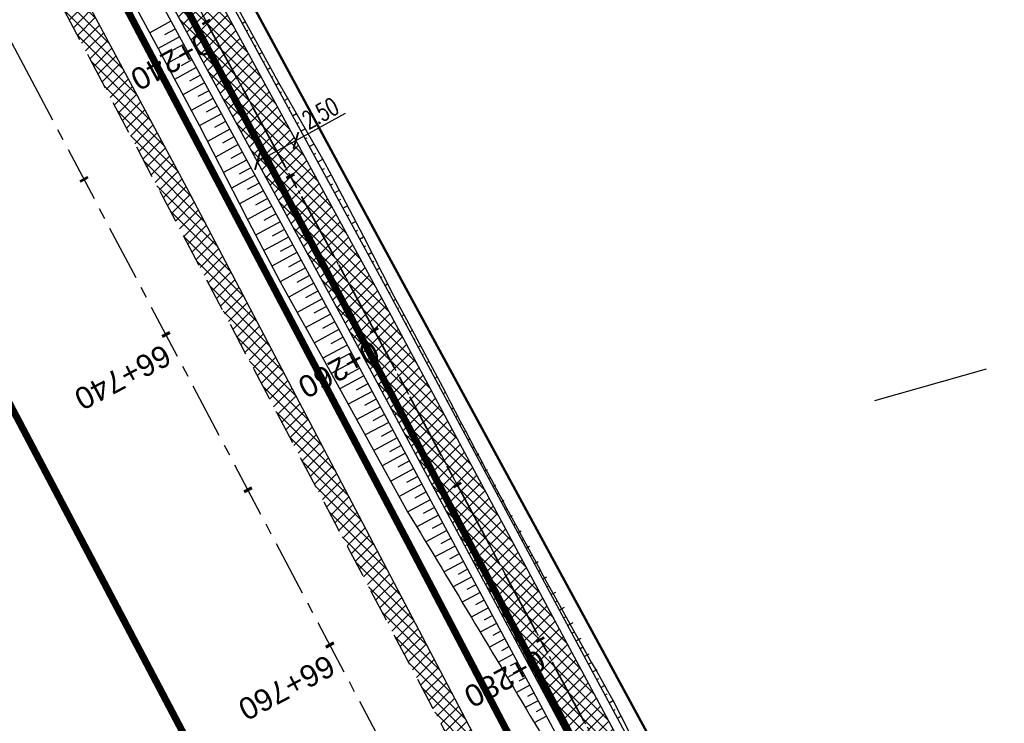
# Model space of a CAD drawing. Header units: metres. Extents: x 7529615 to 7533751, y 5721195 to 5727898.
# Tile 128 of 138: x 7529818 to 7529874, y 5727545 to 5727585. Entities that reach past the tile are written whole.
import ezdxf

# ---------------------------------------------------------------- set-up
doc = ezdxf.new("R2010")
doc.units = ezdxf.units.M
doc.header["$PDMODE"] = 1
doc.header["$PDSIZE"] = 0.3
for name, pattern in [('CENTER', [50.8, 31.75, -6.35, 6.35, -6.35]), ('CENTER2', [28.575, 19.05, -3.175, 3.175, -3.175]), ('HIDDEN', [9.525, 6.35, -3.175])]:
    doc.linetypes.add(name, pattern=pattern)
for name, color, linetype in [('C-DROGI-SYTUACJA-ETYKIETY', 7, 'Continuous'), ('D-hatch-pobocza', 131, 'Continuous'), ('D-pobocza', 60, 'Continuous'), ('D-rowy', 160, 'Continuous'), ('D-skarpa', 2, 'Continuous'), ('D-skarpa-kreskowanie', 2, 'Continuous'), ('D-wymiary', 1, 'Continuous')]:
    doc.layers.add(name, color=color, linetype=linetype)
for name, color, linetype, lineweight, true_color in [('D-hatch-ciag-pieszo-rowerowy', 7, 'Continuous', 13, 0xff9f80), ('D-linia-podzialowa-ZRID', 7, 'Continuous', 50, 0x40ff00), ('D-podzialy-dzialek-etap-III', 7, 'Continuous', 30, 0xff0040)]:
    doc.layers.add(name, color=color, linetype=linetype, lineweight=lineweight, true_color=true_color)
for name, color, linetype, lineweight in [('D-krawędzie', 3, 'Continuous', 30), ('D-obrzeża', 2, 'Continuous', 30), ('D-oś', 2, 'CENTER', 30), ('D-pas-drogowy', 7, 'HIDDEN', 50)]:
    doc.layers.add(name, color=color, linetype=linetype, lineweight=lineweight)
doc.layers.add('poprzeczki', color=7, linetype='Continuous', true_color=0x0000c7)
doc.styles.add('DIMTEXT', font='simplex.shx', dxfattribs={"width": 0.7})
doc.styles.get("Standard").update_dxf_attribs({"font": 'arial.ttf'})
doc.dimstyles.new('500', dxfattribs={"dimtxt": 1, "dimasz": 0.7, "dimexe": 0.2, "dimexo": 0.5, "dimgap": 0.2, "dimtad": 1, "dimrnd": 0.005, "dimzin": 0, "dimdsep": 46, "dimtxsty": 'DIMTEXT', "dimblk": 'ARCHTICK', "dimcen": 0, "dimclrd": 256, "dimclre": 256, "dimclrt": 2, "dimadec": 5, "dimazin": 0, "dimtfac": 1, "dimtofl": 0, "dimtmove": 0, "dimatfit": 3, "dimfxl": 1, "dimtolj": 1, "dimtzin": 0, "dimlwd": -1, "dimlwe": -1, "dimarcsym": 0})
pattern_1 = [(45, (0, 0), (-0.33675960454, 0.33675960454), []), (135, (0, 0), (-0.33675960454, -0.33675960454), [])]

# ---------------------------------------------------------------- blocks, each defined once
blk = doc.blocks.new('_ArchTick')
at = {"color": 0, "linetype": 'ByBlock', "const_width": 0.15}
blk.add_lwpolyline([(-0.5, -0.5), (0.5, 0.5)], dxfattribs=at)
blk = doc.blocks.new('*D67')
at = {"layer": 'D-wymiary', "transparency": 16777216}
for p, q in [((7529833.957, 5727578.468), (7529836.795, 5727580.017)), ((7529831.762, 5727577.271), (7529833.957, 5727578.468)), ((7529834.196, 5727578.03), (7529834.053, 5727578.293)), ((7529832.002, 5727576.832), (7529831.858, 5727577.096))]:
    blk.add_line(p, q, dxfattribs=at)
at = {"layer": 'Defpoints', "color": 0, "transparency": 16777216}
for p in [(7529833.957, 5727578.468), (7529833.957, 5727578.468), (7529831.762, 5727577.271)]:
    blk.add_point(p, dxfattribs=at)
at = {"layer": 'D-wymiary', "transparency": 16777216, "xscale": 0.6999999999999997, "yscale": 0.6999999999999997, "zscale": 0.6999999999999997}
for p, rotation in [((7529833.957, 5727578.468), 28.61083198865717), ((7529831.762, 5727577.271), 208.6108319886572)]:
    blk.add_blockref('_ArchTick', p, dxfattribs=dict(at, rotation=rotation))
at = {"layer": 'D-wymiary', "color": 2, "transparency": 16777216, "insert": (7529835.348, 5727580.025), "char_height": 1, "attachment_point": 5, "rotation": 28.6108, "style": 'DIMTEXT'}
blk.add_mtext('\\A1;2.50', dxfattribs=at)
blk = doc.blocks.new('AeccTickLine')
at = {"color": 0, "linetype": 'ByBlock', "lineweight": -2}
blk.add_line((0, 1), (0, -1), dxfattribs=at)

msp = doc.modelspace()

# ---------------------------------------------------------------- hatches: boundary and pattern name
at = {"layer": 'D-hatch-ciag-pieszo-rowerowy'}
h = msp.add_hatch(dxfattribs=at)
h.set_pattern_fill('ANSI37', color=256, scale=0.15, style=0)
h.set_pattern_definition(pattern_1)
edge = h.paths.add_edge_path()
edge.add_line((7529794.958, 5727650.503), (7529776.019, 5727686.408))
edge.add_line((7529776.019, 5727686.408), (7529748.844, 5727737.805))
edge.add_line((7529748.844, 5727737.805), (7529744.118, 5727746.741))
edge.add_arc((7529726.438, 5727737.391), 20, 27.8727, 44.2965)
edge.add_line((7529740.753, 5727751.358), (7529739.549, 5727752.592))
edge.add_arc((7529753.864, 5727766.559), 20, 207.9018, 224.2965, ccw=False)
edge.add_line((7529736.189, 5727757.2), (7529717.235, 5727792.995))
edge.add_line((7529717.235, 5727792.995), (7529715.008, 5727791.858))
edge.add_line((7529715.008, 5727791.858), (7529734.148, 5727755.712))
edge.add_arc((7529751.823, 5727765.071), 20, 207.9018, 224.2965)
edge.add_line((7529737.508, 5727751.104), (7529738.712, 5727749.87))
edge.add_arc((7529724.397, 5727735.903), 20, 27.8728, 44.2965, ccw=False)
edge.add_line((7529742.077, 5727745.253), (7529746.633, 5727736.639))
edge.add_line((7529746.633, 5727736.639), (7529773.808, 5727685.242))
edge.add_line((7529773.808, 5727685.242), (7529792.751, 5727649.328))
edge.add_line((7529792.751, 5727649.328), (7529811.281, 5727614.82))
edge.add_line((7529811.281, 5727614.82), (7529836.657, 5727568.297))
edge.add_line((7529836.657, 5727568.297), (7529856.555, 5727531.255))
edge.add_line((7529856.555, 5727531.255), (7529859.536, 5727525.637))
edge.add_line((7529859.536, 5727525.637), (7529862.565, 5727525.262))
edge.add_line((7529862.565, 5727525.262), (7529858.761, 5727532.432))
edge.add_line((7529858.761, 5727532.432), (7529838.856, 5727569.487))
edge.add_line((7529838.856, 5727569.487), (7529813.479, 5727616.01))
edge.add_line((7529813.479, 5727616.01), (7529794.958, 5727650.503))
at = {"layer": 'D-hatch-pobocza'}
h = msp.add_hatch(dxfattribs=at)
h.set_pattern_fill('ANSI37', color=256, scale=0.15, style=0)
h.set_pattern_definition(pattern_1)
h.paths.add_polyline_path([(7529905.34, 5727429.09), (7529892.28, 5727453.58), (7529881.53, 5727473.69), (7529872.27, 5727491.4), (7529857.46, 5727519.14), (7529841.38, 5727549.79), (7529827.75, 5727575.78), (7529816.4, 5727596.89), (7529800.43, 5727627.4), (7529788.07, 5727650.98), (7529775.85, 5727673.83), (7529761.3, 5727701.31), (7529749.89, 5727722.83), (7529745.5, 5727731.66), (7529738.971, 5727744.085), (7529737.465, 5727743.316), (7529742.213, 5727734.302), (7529762.326, 5727696.274), (7529777.785, 5727667.006), (7529799.322, 5727626.3), (7529822.193, 5727583.156), (7529846.924, 5727536.347), (7529864.752, 5727502.663), (7529900.459, 5727434.965), (7529935.352, 5727369.308), (7529971.476, 5727300.786), (7529988.361, 5727268.841), (7529990.28, 5727268.6), (7529990.329, 5727268.617), (7529981.66, 5727284.96), (7529968.42, 5727309.6), (7529956.4, 5727332.85), (7529943.52, 5727357.04), (7529932.32, 5727378.32), (7529916.68, 5727408.01)])

# ---------------------------------------------------------------- linework, layer by layer
at = {"layer": 'D-krawędzie', "linetype": 'HIDDEN', "ltscale": 0.3}
msp.add_lwpolyline([(7529737.465, 5727743.316), (7529742.213, 5727734.302), (7529762.326, 5727696.274), (7529777.785, 5727667.006), (7529799.322, 5727626.3), (7529822.193, 5727583.156), (7529846.924, 5727536.347), (7529864.752, 5727502.663), (7529900.459, 5727434.965), (7529935.352, 5727369.308), (7529971.476, 5727300.786), (7530006.702, 5727234.141)], dxfattribs=at)
at = {"layer": 'D-linia-podzialowa-ZRID', "color": 12, "ltscale": 15, "true_color": 0xc70000}
msp.add_lwpolyline([(7529715.573, 5727792.968), (7529717.68, 5727794.024), (7529736.275, 5727758.647), (7529744.511, 5727750.406), (7529750.283, 5727738.55), (7529777.109, 5727687.569), (7529796.515, 5727651.33), (7529814.938, 5727616.793), (7529839.007, 5727572.304), (7529860.618, 5727532.509), (7529882.349, 5727491.504), (7529904.865, 5727449.096), (7529920.747, 5727418.885), (7529946.677, 5727368.547), (7529972.025, 5727320.573), (7529987.74, 5727290.153), (7529996.497, 5727273.662), (7530017.541, 5727234.203)], dxfattribs=at)
at = {"layer": 'D-obrzeża'}
for points in [[(7529996.408, 5727271.05), (7529995.888, 5727272.04), (7529987.333, 5727287.9), (7529970.791, 5727319.398), (7529945.39, 5727367.318), (7529919.647, 5727417.711), (7529903.693, 5727447.921), (7529879.894, 5727492.595), (7529858.761, 5727532.432), (7529838.856, 5727569.487), (7529813.479, 5727616.01), (7529794.958, 5727650.503), (7529776.019, 5727686.408), (7529748.844, 5727737.805), (7529744.118, 5727746.741, 0.071785), (7529740.753, 5727751.358), (7529739.549, 5727752.592, -0.071658), (7529736.189, 5727757.2), (7529717.235, 5727792.995)], [(7530013.813, 5727232.534), (7529993.681, 5727270.865), (7529985.127, 5727286.725), (7529968.58, 5727318.231), (7529943.172, 5727366.164), (7529917.429, 5727416.559), (7529901.485, 5727446.75), (7529877.686, 5727491.422), (7529856.555, 5727531.255), (7529836.657, 5727568.297), (7529811.281, 5727614.82), (7529792.751, 5727649.328), (7529773.808, 5727685.242), (7529746.633, 5727736.639), (7529746.633, 5727736.639), (7529742.077, 5727745.253, 0.071785), (7529738.712, 5727749.87), (7529737.508, 5727751.104, -0.071658), (7529734.148, 5727755.712), (7529715.008, 5727791.858)]]:
    msp.add_lwpolyline(points, format="xyb", dxfattribs=at)
at = {"layer": 'D-oś', "ltscale": 0.1}
msp.add_lwpolyline([(7530003.607, 5727232.506), (7529968.381, 5727299.153), (7529932.259, 5727367.671), (7529897.365, 5727433.327), (7529861.657, 5727501.028), (7529843.829, 5727534.712), (7529819.1, 5727581.518), (7529796.228, 5727624.663), (7529774.69, 5727665.371), (7529759.232, 5727694.637), (7529739.12, 5727732.663), (7529700.238, 5727806.043)], dxfattribs=at)
at = {"layer": 'D-oś', "ltscale": 0.03}
msp.add_lwpolyline([(7529714.301, 5727795.865), (7529735.169, 5727756.456, 0.071658), (7529738.529, 5727751.848), (7529739.732, 5727750.614, -0.071785), (7529743.098, 5727745.997), (7529747.739, 5727737.221), (7529774.913, 5727685.825), (7529793.855, 5727649.915), (7529812.38, 5727615.415), (7529837.757, 5727568.892), (7529857.658, 5727531.843), (7529878.79, 5727492.008), (7529902.589, 5727447.335), (7529918.538, 5727417.135), (7529944.281, 5727366.741), (7529969.685, 5727318.815), (7529986.23, 5727287.312), (7529994.785, 5727271.452), (7530014.919, 5727233.118)], format="xyb", dxfattribs=at)
at = {"layer": 'D-oś', "linetype": 'CENTER2', "lineweight": 35, "ltscale": 0.2}
msp.add_lwpolyline([(7529714.301, 5727795.865), (7529735.169, 5727756.456, 0.071658), (7529738.529, 5727751.848), (7529739.732, 5727750.614, -0.071785), (7529743.098, 5727745.997), (7529747.739, 5727737.221), (7529774.913, 5727685.825), (7529793.855, 5727649.915), (7529812.38, 5727615.415), (7529837.757, 5727568.892), (7529857.658, 5727531.843), (7529878.79, 5727492.008), (7529902.589, 5727447.335), (7529918.538, 5727417.135), (7529944.281, 5727366.741), (7529969.685, 5727318.815), (7529986.23, 5727287.312), (7529994.785, 5727271.452), (7530014.919, 5727233.118)], format="xyb", dxfattribs=at)
at = {"layer": 'D-pas-drogowy', "ltscale": 0.2, "flags": 128}
msp.add_lwpolyline([(7531633.019, 5724182.834, 0.4, 0.4, 0), (7531617.559, 5724211.608, 0.4, 0.4, 0), (7531566.784, 5724302.736, 0.4, 0.4, 0), (7531538.419, 5724356.47, 0.4, 0.4, 0), (7531526.32, 5724379.39, 0.4, 0.4, 0), (7531516.102, 5724393.607, 0.4, 0.4, 0.001485), (7531513.78, 5724396.838, 0.4, 0.4, 0), (7531501.87, 5724413.41, 0.4, 0.4, 0), (7531474.926, 5724464.508, 0.4, 0.4, 0), (7531446.2, 5724518.992, 0.4, 0.4, 0), (7531424.962, 5724559.262, 0.4, 0.4, 0), (7531398.444, 5724609.566, 0.4, 0.4, 0), (7531379.647, 5724645.216, 0.4, 0.4, 0), (7531365.23, 5724672.56, 0.4, 0.4, 0), (7531341.306, 5724717.915, 0.4, 0.4, 0), (7531312.9, 5724771.789, 0.4, 0.4, 0), (7531292.591, 5724810.307, 0.4, 0.4, 0), (7531259.392, 5724873.271, 0.4, 0.4, 0), (7531233.74, 5724921.923, 0.4, 0.4, 0), (7531203.073, 5724980.092, 0.4, 0.4, 0), (7531173.471, 5725036.225, 0.4, 0.4, 0), (7531168.27, 5725046.09, 0.4, 0.4, 0), (7531172.29, 5725062.58, 0.4, 0.4, 0), (7531166.31, 5725074.58, 0.4, 0.4, 0), (7531150.32, 5725079.6, 0.4, 0.4, 0), (7531141.5, 5725096.43, 0.4, 0.4, 0), (7531109.312, 5725157.814, 0.4, 0.4, 0), (7531086.641, 5725201.048, 0.4, 0.4, 0), (7531059.198, 5725253.384, 0.4, 0.4, 0), (7531028.207, 5725312.489, 0.4, 0.4, 0), (7530999.105, 5725367.99, 0.4, 0.4, 0), (7530956.248, 5725449.725, 0.4, 0.4, 0), (7530924.398, 5725510.464, 0.4, 0.4, 0), (7530897.51, 5725561.74, 0.4, 0.4, 0), (7530894.46, 5725566.14, 0.4, 0.4, 0), (7530892.16, 5725570.49, 0.4, 0.4, 0), (7530869.363, 5725613.307, 0.4, 0.4, 0), (7530861.694, 5725627.705, 0.4, 0.4, 0), (7530852.74, 5725644.52, 0.4, 0.4, 0), (7530831.51, 5725684.2, 0.4, 0.4, 0), (7530811.13, 5725722.52, 0.4, 0.4, 0), (7530792.348, 5725757.941, 0.4, 0.4, 0), (7530768.03, 5725803.8, 0.4, 0.4, 0), (7530748.769, 5725840.179, 0.4, 0.4, 0), (7530727.7, 5725879.97, 0.4, 0.4, 0), (7530712.098, 5725909.545, 0.4, 0.4, 0), (7530693.644, 5725944.645, 0.4, 0.4, 0), (7530665.702, 5725997.539, 0.4, 0.4, 0), (7530641.76, 5726042.88, 0.4, 0.4, 0), (7530616.5, 5726091.48, 0.4, 0.4, 0), (7530604.628, 5726114.32, 0.4, 0.4, -0.007763), (7530602.5, 5726118.43, 0.4, 0.4, 0), (7530603.992, 5726123.395, 0.4, 0.4, 0), (7530606.53, 5726131.84, 0.4, 0.4, 0), (7530603.27, 5726136.83, 0.4, 0.4, 0), (7530593.776, 5726151.369, 0.4, 0.4, 0), (7530590.203, 5726156.84, 0.4, 0.4, 0), (7530583.3, 5726167.41, 0.4, 0.4, 0), (7530580.578, 5726170.428, 0.4, 0.4, 0), (7530575.85, 5726175.67, 0.4, 0.4, 0), (7530569.01, 5726186.66, 0.4, 0.4, 0), (7530562.555, 5726199.189, 0.4, 0.4, 0), (7530555.67, 5726211.39, 0.4, 0.4, 0), (7530548.29, 5726224.23, 0.4, 0.4, 0), (7530540.58, 5726237.71, 0.4, 0.4, 0), (7530532.68, 5726252.65, 0.4, 0.4, 0), (7530524.06, 5726269.35, 0.4, 0.4, 0), (7530502.82, 5726309.91, 0.4, 0.4, 0), (7530488.83, 5726336.63, 0.4, 0.4, 0), (7530466.03, 5726380.16, 0.4, 0.4, 0), (7530438.47, 5726432.77, 0.4, 0.4, 0), (7530424.53, 5726459.09, 0.4, 0.4, 0), (7530401.63, 5726502.97, 0.4, 0.4, 0), (7530383.38, 5726538.06, 0.4, 0.4, 0), (7530353.97, 5726593.52, 0.4, 0.4, 0), (7530338.47, 5726622.74, 0.4, 0.4, 0), (7530322.01, 5726653.88, 0.4, 0.4, 0), (7530297.54, 5726700.33, 0.4, 0.4, 0), (7530287.38, 5726719.6, 0.4, 0.4, 0), (7530285.95, 5726722.316, 0.4, 0.4, 0), (7530280.26, 5726733.12, 0.4, 0.4, 0), (7530266.73, 5726758.74, 0.4, 0.4, 0), (7530260.42, 5726770.47, 0.4, 0.4, 0), (7530253.25, 5726783.82, 0.4, 0.4, 0), (7530244.95, 5726799.33, 0.4, 0.4, 0), (7530239.39, 5726808.49, 0.4, 0.4, 0), (7530238.29, 5726807.9, 0.4, 0.4, 0), (7530218.11, 5726850.67, 0.4, 0.4, 0), (7530175.907, 5726928.168, 0.4, 0.4, 0), (7530096.68, 5727076.15, 0.4, 0.4, 0), (7530094.68, 5727079.89, 0.4, 0.4, 0), (7530064.597, 5727135.523, 0.4, 0.4, 0), (7530046.731, 5727168.892, 0.4, 0.4, 0), (7530025.803, 5727208.461, 0.4, 0.4, 0), (7530012.847, 5727232.979, 0.4, 0.4, 0), (7529994.15, 5727268.45, 0.4, 0.4, 0), (7529981.671, 5727291.93, 0.4, 0.4, 0), (7529949.89, 5727351.73, 0.4, 0.4, 0), (7529924.75, 5727399.03, 0.4, 0.4, 0), (7529915.516, 5727417.1, 0.4, 0.4, 0), (7529885.83, 5727475.19, 0.4, 0.4, 0), (7529862.56, 5727519.97, 0.4, 0.4, 0), (7529852.985, 5727538.191, 0.4, 0.4, 0), (7529836.513, 5727569.511, 0.4, 0.4, 0), (7529815.369, 5727609.141, 0.4, 0.4, 0), (7529792.795, 5727651.247, 0.4, 0.4, 0), (7529774.199, 5727685.858, 0.4, 0.4, 0), (7529746.966, 5727736.059, 0.4, 0.4, 0), (7529733.92, 5727757.62, 0.4, 0.4, 0), (7529708.607, 5727806.389, 0.4, 0.4, 0), (7529688.492, 5727796.345, 0.4, 0.4, 0), (7529723.55, 5727729.88, 0.4, 0.4, 0), (7529725.42, 5727730.2, 0.4, 0.4, 0), (7529735.38, 5727711.28, 0.4, 0.4, 0), (7529739.21, 5727707.77, 0.4, 0.4, 0), (7529753.31, 5727681.13, 0.4, 0.4, 0), (7529755.178, 5727682.114, 0.4, 0.4, 0), (7529792.102, 5727611.923, 0.4, 0.4, 0), (7529811.741, 5727574.662, 0.4, 0.4, 0), (7529835.194, 5727530.193, 0.4, 0.4, 0), (7529857.56, 5727487.787, 0.4, 0.4, 0), (7529875.155, 5727454.426, 0.4, 0.4, 0), (7529890.63, 5727425.131, 0.4, 0.4, 0), (7529900.671, 5727406.159, 0.4, 0.4, 0), (7529953.284, 5727306.747, 0.4, 0.4, 0), (7529983.208, 5727250.207, 0.4, 0.4, 0), (7530015.379, 5727189.42, 0.4, 0.4, 0), (7530062.319, 5727099.625, 0.4, 0.4, 0), (7530100.06, 5727027.16, 0.4, 0.4, 0), (7530105.06, 5727018.32, 0.4, 0.4, 0), (7530143.175, 5726945.066, 0.4, 0.4, 0), (7530170.547, 5726892.961, 0.4, 0.4, 0), (7530195.92, 5726850.75, 0.4, 0.4, 0), (7530194.71, 5726849.15, 0.4, 0.4, 0), (7530197.22, 5726845.06, 0.4, 0.4, 0), (7530254.03, 5726738.21, 0.4, 0.4, 0), (7530261.371, 5726724.163, 0.4, 0.4, 0), (7530281.54, 5726685.57, 0.4, 0.4, 0), (7530289.214, 5726671.967, 0.4, 0.4, 0), (7530300.51, 5726651.778, 0.4, 0.4, 0), (7530303.939, 5726645.168, 0.4, 0.4, 0), (7530334.708, 5726583.665, 0.4, 0.4, 0), (7530397.759, 5726458.5, 0.4, 0.4, 0), (7530450.41, 5726357.28, 0.4, 0.4, 0), (7530482.4, 5726303.41, 0.4, 0.4, 0), (7530483.688, 5726301.003, 0.4, 0.4, 0), (7530491.35, 5726283.94, 0.4, 0.4, 0), (7530512.67, 5726243.78, 0.4, 0.4, 0), (7530529.43, 5726209.46, 0.4, 0.4, 0), (7530571.29, 5726130.56, 0.4, 0.4, 0), (7530581.28, 5726107.21, 0.4, 0.4, 0), (7530591.16, 5726088.44, 0.4, 0.4, 0), (7530597.42, 5726080.68, 0.4, 0.4, 0), (7530607.21, 5726063.51, 0.4, 0.4, 0), (7530610.82, 5726061.93, 0.4, 0.4, 0), (7530634.935, 5726016.147, 0.4, 0.4, 0), (7530642.914, 5726001.078, 0.4, 0.4, 0), (7530695.12, 5725902.09, 0.4, 0.4, 0), (7530708.718, 5725876.303, 0.4, 0.4, 0), (7530755.54, 5725787.51, 0.4, 0.4, 0), (7530802.56, 5725694.925, 0.4, 0.4, 0), (7530840.085, 5725624.059, 0.4, 0.4, 0), (7530865.243, 5725577.494, 0.4, 0.4, 0), (7530914.557, 5725484.684, 0.4, 0.4, 0), (7530964.182, 5725390.836, 0.4, 0.4, 0), (7531008.007, 5725307.954, 0.4, 0.4, 0), (7531059.253, 5725211.041, 0.4, 0.4, 0), (7531127.66, 5725081.67, 0.4, 0.4, 0), (7531345.12, 5724669.94, 0.4, 0.4, 0), (7531388.464, 5724586.93, 0.4, 0.4, 0), (7531412.35, 5724541.183, 0.4, 0.4, 0), (7531482.09, 5724407.62, 0.4, 0.4, 0), (7531504.02, 5724366.79, 0.4, 0.4, 0), (7531519.374, 5724337.52, 0.4, 0.4, 0), (7531563.749, 5724252.932, 0.4, 0.4, 0), (7531602.175, 5724179.681, 0.4, 0.4, 0), (7531619.177, 5724147.204, 0.4, 0.4, 0), (7531625.038, 5724135.635, 0.4, 0.4, 0), (7531656.796, 5724073.316, 0.4, 0.4, 0), (7531675.12, 5724037.36, 0.4, 0.4, 0), (7531682.71, 5724022.92, 0.4, 0.4, 0), (7531705.565, 5723979.811, 0.4, 0.4, 0), (7531736.606, 5723921.262, 0.4, 0.4, 0), (7531750.46, 5723895.13, 0.4, 0.4, 0), (7531740.77, 5723886.56, 0.4, 0.4, 0), (7531732.86, 5723885, 0.4, 0.4, 0), (7531722.18, 5723887.77, 0.4, 0.4, 0), (7531729.87, 5723862.17, 0.4, 0.4, 0), (7531742.92, 5723861.93, 0.4, 0.4, 0), (7531763.71, 5723859.52, 0.4, 0.4, 0), (7531768.42, 5723854.12, 0.4, 0.4, 0), (7531787.42, 5723817.97, 0.4, 0.4, 0), (7531795.57, 5723809.82, 0.4, 0.4, 0), (7531816.347, 5723819.85, 0.4, 0.4, 0), (7531816.347, 5723819.85, 0.4, 0.4, 0), (7531805.06, 5723843.23, 0.4, 0.4, 0), (7531803.61, 5723886.23, 0.4, 0.4, 0), (7531803.61, 5723886.23, 0.4, 0.4, 0), (7531780.08, 5723929.25, 0.4, 0.4, 0), (7531758.69, 5723936.76, 0.4, 0.4, 0), (7531749.359, 5723946.412, 0.4, 0.4, 0), (7531742.71, 5723953.29, 0.4, 0.4, 0), (7531735.177, 5723967.878, 0.4, 0.4, 0), (7531722.37, 5723992.68, 0.4, 0.4, 0), (7531705.042, 5724030.886, 0.4, 0.4, 0), (7531699.47, 5724043.17, 0.4, 0.4, 0), (7531692.69, 5724058.11, 0.4, 0.4, 0), (7531679.672, 5724084.017, 0.4, 0.4, 0), (7531674.55, 5724094.21, 0.4, 0.4, 0), (7531666.633, 5724114.003, 0.4, 0.4, 0), (7531649, 5724153.82, 0.4, 0.4, 0), (7531641.49, 5724149.34, 0.4, 0.4, 0), (7531626.04, 5724179.34, 0.4, 0.4, 0), (7531633.03, 5724182.84, 0, 0, 0)], format="xyseb", dxfattribs=at)
at = {"layer": 'D-pobocza'}
for points in [[(7529719.962, 5727788.914), (7529736.631, 5727757.434, 0.071658), (7529739.907, 5727752.941), (7529741.111, 5727751.707, -0.071785), (7529744.56, 5727746.975), (7529749.286, 5727738.039), (7529776.461, 5727686.642), (7529795.4, 5727650.738), (7529813.919, 5727616.248), (7529839.296, 5727569.725), (7529859.202, 5727532.667), (7529880.335, 5727492.83), (7529904.135, 5727448.155), (7529920.091, 5727417.942), (7529945.833, 5727367.549), (7529971.233, 5727319.631), (7529987.775, 5727288.135), (7529996.33, 5727272.275), (7529996.866, 5727271.253)], [(7529718.045, 5727785.054), (7529733.706, 5727755.478, 0.071658), (7529737.151, 5727750.754), (7529738.354, 5727749.521, -0.071785), (7529741.635, 5727745.019), (7529746.191, 5727736.405), (7529773.366, 5727685.008), (7529792.31, 5727649.093), (7529810.841, 5727614.582), (7529836.218, 5727568.059), (7529856.114, 5727531.019), (7529877.245, 5727491.187), (7529901.043, 5727446.515), (7529916.985, 5727416.328), (7529942.728, 5727365.933), (7529968.137, 5727317.998), (7529984.685, 5727286.49), (7529993.24, 5727270.63), (7529993.656, 5727269.837)]]:
    msp.add_lwpolyline(points, format="xyb", dxfattribs=at)
at = {"layer": 'D-pobocza', "linetype": 'ByBlock'}
msp.add_lwpolyline([(7529990.329, 5727268.617), (7529981.66, 5727284.96), (7529968.42, 5727309.6), (7529956.4, 5727332.85), (7529943.52, 5727357.04), (7529932.32, 5727378.32), (7529916.68, 5727408.01), (7529905.34, 5727429.09), (7529892.28, 5727453.58), (7529881.53, 5727473.69), (7529872.27, 5727491.4), (7529857.46, 5727519.14), (7529841.38, 5727549.79), (7529827.75, 5727575.78), (7529816.4, 5727596.89), (7529800.43, 5727627.4), (7529788.07, 5727650.98), (7529775.85, 5727673.83), (7529761.3, 5727701.31), (7529749.89, 5727722.83), (7529745.5, 5727731.66), (7529738.971, 5727744.085), (7529737.465, 5727743.316)], dxfattribs=at)
at = {"layer": 'D-podzialy-dzialek-etap-III'}
msp.add_lwpolyline([(7529866.97, 5727563.653), (7529873.329, 5727565.453)], dxfattribs=at)
at = {"layer": 'D-rowy', "linetype": 'HIDDEN', "ltscale": 0.1, "const_width": 0.4, "flags": 128}
msp.add_lwpolyline([(7530210.965, 5726857.162), (7530158.809, 5726954.52), (7530122.465, 5727022.753), (7530095.922, 5727072.859), (7530086.314, 5727091.113), (7530063.16, 5727134.709), (7530033.596, 5727190.759), (7530021.34, 5727213.676), (7530002.619, 5727249.036), (7529995.396, 5727262.503), (7529988.789, 5727275.206), (7529976.334, 5727299.006), (7529958.125, 5727333.488), (7529939.362, 5727369.129), (7529923.146, 5727399.734), (7529918.219, 5727408.985), (7529909.126, 5727427.527), (7529905.376, 5727434.673), (7529896.192, 5727451.152), (7529887.557, 5727467.231), (7529877.124, 5727486.657), (7529866.166, 5727506.778), (7529855.76, 5727526.176), (7529840.707, 5727554.898), (7529824.518, 5727585.588), (7529810.515, 5727612.292), (7529795.682, 5727640.077), (7529780.379, 5727668.69), (7529772.315, 5727684.078), (7529762.635, 5727702.447), (7529747.007, 5727732.117), (7529740.676, 5727744.954)], dxfattribs=at)
at = {"layer": 'D-skarpa', "linetype": 'Continuous'}
for points in [[(7529818.954, 5727596.898), (7529826.106, 5727583.713), (7529828.455, 5727579.299), (7529830.745, 5727574.853), (7529831.237, 5727573.888), (7529833.064, 5727570.422), (7529834.204, 5727568.368), (7529834.534, 5727567.787), (7529834.819, 5727567.29), (7529835.49, 5727566.074), (7529840.326, 5727557.321, -0.001967), (7529848.058, 5727544.446), (7529850.748, 5727540.216), (7529855.811, 5727530.851), (7529857.855, 5727527.019), (7529860.175, 5727522.59), (7529862.537, 5727518.183), (7529864.824, 5727513.736), (7529866.504, 5727508.967), (7529868.787, 5727504.266)], [(7529830.566, 5727586.146), (7529832.974, 5727581.764), (7529835.467, 5727577.428), (7529835.988, 5727576.48), (7529837.804, 5727573.007), (7529838.875, 5727570.916), (7529839.176, 5727570.32), (7529839.435, 5727569.808), (7529840.102, 5727568.551), (7529842.461, 5727564.143, 0.009715), (7529852.031, 5727546.581), (7529854.314, 5727542.131), (7529856.769, 5727537.774), (7529859.24, 5727533.426), (7529859.559, 5727532.864), (7529861.694, 5727529.055), (7529864.005, 5727524.621), (7529866.232, 5727520.143), (7529868.41, 5727515.638), (7529870.683, 5727511.184), (7529873.147, 5727506.579)]]:
    msp.add_lwpolyline(points, format="xyb", dxfattribs=at)
at = {"layer": 'D-skarpa-kreskowanie', "linetype": 'Continuous'}
for p, q in [((7529826.837, 5727585.256, 108.14), (7529825.627, 5727584.596, 107.221)), ((7529830.888, 5727585.14, 108.296), (7529831.066, 5727585.237, 108.16)), ((7529827.077, 5727584.817, 108.146), (7529826.471, 5727584.487, 107.687)), ((7529831.127, 5727584.701, 108.302), (7529831.217, 5727584.75, 108.234)), ((7529827.316, 5727584.378, 108.153), (7529826.104, 5727583.717, 107.232)), ((7529831.366, 5727584.262, 108.308), (7529831.547, 5727584.36, 108.171)), ((7529827.795, 5727583.5, 108.165), (7529826.574, 5727582.834, 107.238)), ((7529827.556, 5727583.939, 108.159), (7529826.947, 5727583.607, 107.697)), ((7529831.606, 5727583.823, 108.315), (7529831.697, 5727583.872, 108.245)), ((7529831.845, 5727583.384, 108.321), (7529832.029, 5727583.484, 108.182)), ((7529828.034, 5727583.061, 108.172), (7529827.422, 5727582.727, 107.706)), ((7529832.085, 5727582.945, 108.327), (7529832.177, 5727582.995, 108.257)), ((7529828.274, 5727582.622, 108.178), (7529827.043, 5727581.951, 107.243)), ((7529832.324, 5727582.506, 108.333), (7529832.51, 5727582.607, 108.192)), ((7529828.753, 5727581.744, 108.19), (7529827.513, 5727581.068, 107.249)), ((7529828.513, 5727582.183, 108.184), (7529827.896, 5727581.846, 107.715)), ((7529832.564, 5727582.067, 108.34), (7529832.657, 5727582.118, 108.269)), ((7529832.803, 5727581.628, 108.346), (7529832.992, 5727581.731, 108.202)), ((7529828.992, 5727581.305, 108.197), (7529828.37, 5727580.966, 107.724)), ((7529833.042, 5727581.189, 108.352), (7529833.142, 5727581.243, 108.277)), ((7529829.232, 5727580.866, 108.203), (7529827.983, 5727580.185, 107.255)), ((7529833.282, 5727580.75, 108.358), (7529833.491, 5727580.864, 108.2)), ((7529829.471, 5727580.427, 108.209), (7529828.844, 5727580.086, 107.733)), ((7529833.521, 5727580.311, 108.365), (7529833.631, 5727580.371, 108.282)), ((7529829.71, 5727579.989, 108.215), (7529828.453, 5727579.302, 107.26)), ((7529829.95, 5727579.55, 108.222), (7529829.316, 5727579.204, 107.74)), ((7529833.761, 5727579.872, 108.371), (7529833.99, 5727579.997, 108.197)), ((7529834, 5727579.433, 108.377), (7529834.12, 5727579.498, 108.287)), ((7529830.189, 5727579.111, 108.228), (7529828.911, 5727578.413, 107.257)), ((7529834.24, 5727578.994, 108.384), (7529834.488, 5727579.13, 108.195)), ((7529830.429, 5727578.672, 108.234), (7529829.784, 5727578.32, 107.745)), ((7529834.479, 5727578.555, 108.39), (7529834.608, 5727578.626, 108.292)), ((7529830.668, 5727578.233, 108.24), (7529829.369, 5727577.524, 107.254)), ((7529830.908, 5727577.794, 108.247), (7529830.253, 5727577.437, 107.749)), ((7529834.718, 5727578.116, 108.396), (7529834.987, 5727578.263, 108.192)), ((7529831.147, 5727577.355, 108.253), (7529829.827, 5727576.635, 107.251)), ((7529834.958, 5727577.677, 108.402), (7529835.097, 5727577.753, 108.297)), ((7529835.197, 5727577.239, 108.409), (7529835.485, 5727577.395, 108.19)), ((7529831.386, 5727576.916, 108.259), (7529830.721, 5727576.553, 107.754)), ((7529835.437, 5727576.8, 108.415), (7529835.581, 5727576.878, 108.305)), ((7529831.626, 5727576.477, 108.266), (7529830.285, 5727575.746, 107.247)), ((7529835.676, 5727576.361, 108.421), (7529835.966, 5727576.519, 108.201)), ((7529832.105, 5727575.599, 108.278), (7529830.743, 5727574.856, 107.244)), ((7529831.865, 5727576.038, 108.272), (7529831.19, 5727575.67, 107.759)), ((7529835.916, 5727575.922, 108.426), (7529836.057, 5727575.999, 108.318)), ((7529836.155, 5727575.483, 108.43), (7529836.431, 5727575.633, 108.221)), ((7529832.344, 5727575.16, 108.284), (7529831.657, 5727574.785, 107.763)), ((7529836.394, 5727575.044, 108.434), (7529836.528, 5727575.117, 108.332)), ((7529832.584, 5727574.721, 108.291), (7529831.198, 5727573.965, 107.238)), ((7529836.634, 5727574.605, 108.439), (7529836.894, 5727574.747, 108.241)), ((7529832.823, 5727574.282, 108.295), (7529832.126, 5727573.902, 107.766)), ((7529836.873, 5727574.166, 108.443), (7529837, 5727574.235, 108.347)), ((7529837.113, 5727573.727, 108.447), (7529837.358, 5727573.861, 108.261)), ((7529833.062, 5727573.843, 108.3), (7529831.663, 5727573.08, 107.237)), ((7529833.302, 5727573.404, 108.304), (7529832.599, 5727573.021, 107.77)), ((7529837.352, 5727573.288, 108.451), (7529837.471, 5727573.353, 108.361)), ((7529833.541, 5727572.965, 108.308), (7529832.129, 5727572.195, 107.236)), ((7529837.592, 5727572.849, 108.456), (7529837.821, 5727572.974, 108.281)), ((7529833.781, 5727572.526, 108.313), (7529833.071, 5727572.14, 107.774)), ((7529837.831, 5727572.41, 108.457), (7529837.94, 5727572.47, 108.374)), ((7529834.02, 5727572.087, 108.317), (7529832.595, 5727571.31, 107.235)), ((7529834.26, 5727571.649, 108.321), (7529833.544, 5727571.258, 107.778)), ((7529838.07, 5727571.971, 108.458), (7529838.277, 5727572.084, 108.301)), ((7529834.499, 5727571.21, 108.325), (7529833.061, 5727570.425, 107.234)), ((7529838.31, 5727571.532, 108.459), (7529838.407, 5727571.585, 108.385)), ((7529838.549, 5727571.093, 108.46), (7529838.733, 5727571.193, 108.321)), ((7529834.738, 5727570.771, 108.327), (7529834.021, 5727570.379, 107.782)), ((7529838.789, 5727570.654, 108.461), (7529838.874, 5727570.701, 108.396)), ((7529834.978, 5727570.332, 108.328), (7529833.547, 5727569.551, 107.241)), ((7529839.028, 5727570.215, 108.461), (7529839.186, 5727570.301, 108.341)), ((7529835.457, 5727569.454, 108.33), (7529834.032, 5727568.677, 107.248)), ((7529835.217, 5727569.893, 108.329), (7529834.503, 5727569.503, 107.787)), ((7529839.268, 5727569.776, 108.46), (7529839.339, 5727569.816, 108.405)), ((7529839.504, 5727569.336, 108.459), (7529839.645, 5727569.412, 108.353)), ((7529835.696, 5727569.015, 108.331), (7529834.986, 5727568.628, 107.792)), ((7529839.741, 5727568.896, 108.459), (7529839.81, 5727568.933, 108.406)), ((7529835.936, 5727568.576, 108.331), (7529834.524, 5727567.806, 107.258)), ((7529839.978, 5727568.455, 108.458), (7529840.114, 5727568.529, 108.355)), ((7529836.412, 5727567.697, 108.329), (7529835.01, 5727566.944, 107.268)), ((7529836.175, 5727568.137, 108.33), (7529835.473, 5727567.754, 107.797)), ((7529840.214, 5727568.015, 108.457), (7529840.282, 5727568.051, 108.406)), ((7529836.649, 5727567.256, 108.329), (7529835.95, 5727566.881, 107.8)), ((7529840.451, 5727567.574, 108.457), (7529840.586, 5727567.647, 108.354)), ((7529840.688, 5727567.134, 108.456), (7529840.755, 5727567.17, 108.405)), ((7529836.885, 5727566.816, 108.328), (7529835.494, 5727566.068, 107.275)), ((7529840.924, 5727566.693, 108.455), (7529841.058, 5727566.765, 108.354)), ((7529837.122, 5727566.375, 108.327), (7529836.429, 5727566.003, 107.803)), ((7529841.161, 5727566.253, 108.455), (7529841.227, 5727566.289, 108.404)), ((7529837.359, 5727565.935, 108.327), (7529835.977, 5727565.193, 107.281)), ((7529837.595, 5727565.494, 108.326), (7529836.907, 5727565.125, 107.805)), ((7529841.397, 5727565.812, 108.454), (7529841.53, 5727565.884, 108.354)), ((7529837.832, 5727565.054, 108.325), (7529836.461, 5727564.317, 107.288)), ((7529841.634, 5727565.372, 108.453), (7529841.7, 5727565.407, 108.403)), ((7529841.871, 5727564.931, 108.453), (7529842.002, 5727565.002, 108.353)), ((7529838.068, 5727564.613, 108.325), (7529837.385, 5727564.247, 107.808)), ((7529842.107, 5727564.491, 108.452), (7529842.172, 5727564.526, 108.402)), ((7529838.305, 5727564.173, 108.324), (7529836.944, 5727563.442, 107.294)), ((7529842.344, 5727564.05, 108.451), (7529842.474, 5727564.12, 108.353)), ((7529838.778, 5727563.292, 108.323), (7529837.428, 5727562.567, 107.301)), ((7529838.542, 5727563.733, 108.323), (7529837.864, 5727563.368, 107.81)), ((7529842.58, 5727563.61, 108.451), (7529842.647, 5727563.646, 108.4)), ((7529842.817, 5727563.17, 108.45), (7529842.954, 5727563.243, 108.346)), ((7529839.015, 5727562.852, 108.322), (7529838.342, 5727562.49, 107.813)), ((7529843.054, 5727562.729, 108.449), (7529843.124, 5727562.767, 108.396)), ((7529839.251, 5727562.411, 108.321), (7529837.912, 5727561.691, 107.307)), ((7529843.29, 5727562.289, 108.449), (7529843.434, 5727562.366, 108.34)), ((7529839.725, 5727561.53, 108.32), (7529838.395, 5727560.816, 107.314)), ((7529839.488, 5727561.971, 108.321), (7529838.821, 5727561.612, 107.816)), ((7529843.527, 5727561.848, 108.448), (7529843.6, 5727561.888, 108.392)), ((7529839.961, 5727561.09, 108.319), (7529839.299, 5727560.734, 107.818)), ((7529843.763, 5727561.408, 108.447), (7529843.914, 5727561.489, 108.333)), ((7529844, 5727560.967, 108.447), (7529844.077, 5727561.009, 108.388)), ((7529840.198, 5727560.649, 108.319), (7529838.879, 5727559.941, 107.32)), ((7529844.237, 5727560.527, 108.446), (7529844.394, 5727560.611, 108.327)), ((7529840.434, 5727560.209, 108.318), (7529839.778, 5727559.856, 107.821)), ((7529844.473, 5727560.086, 108.445), (7529844.554, 5727560.129, 108.384)), ((7529840.671, 5727559.768, 108.317), (7529839.363, 5727559.065, 107.327)), ((7529840.908, 5727559.328, 108.317), (7529840.256, 5727558.978, 107.823)), ((7529844.71, 5727559.646, 108.444), (7529844.874, 5727559.734, 108.32)), ((7529841.144, 5727558.887, 108.316), (7529839.846, 5727558.19, 107.333)), ((7529844.947, 5727559.205, 108.444), (7529845.03, 5727559.25, 108.38)), ((7529845.183, 5727558.765, 108.443), (7529845.354, 5727558.857, 108.313)), ((7529841.381, 5727558.447, 108.315), (7529840.734, 5727558.1, 107.826)), ((7529845.42, 5727558.324, 108.442), (7529845.507, 5727558.371, 108.376)), ((7529841.618, 5727558.006, 108.315), (7529840.33, 5727557.315, 107.34)), ((7529845.656, 5727557.884, 108.442), (7529845.835, 5727557.98, 108.307)), ((7529842.091, 5727557.125, 108.313), (7529840.849, 5727556.458, 107.373)), ((7529841.854, 5727557.566, 108.314), (7529841.222, 5727557.226, 107.835)), ((7529845.893, 5727557.443, 108.441), (7529845.984, 5727557.492, 108.372)), ((7529846.13, 5727557.003, 108.44), (7529846.315, 5727557.102, 108.3)), ((7529842.327, 5727556.685, 108.313), (7529841.718, 5727556.358, 107.851)), ((7529846.366, 5727556.562, 108.44), (7529846.46, 5727556.613, 108.368)), ((7529842.564, 5727556.244, 108.312), (7529841.368, 5727555.602, 107.407)), ((7529846.603, 5727556.122, 108.439), (7529846.795, 5727556.225, 108.294)), ((7529843.037, 5727555.364, 108.311), (7529841.887, 5727554.745, 107.44)), ((7529842.801, 5727555.804, 108.311), (7529842.214, 5727555.489, 107.867)), ((7529846.839, 5727555.681, 108.438), (7529846.937, 5727555.734, 108.365)), ((7529847.076, 5727555.241, 108.438), (7529847.275, 5727555.348, 108.287)), ((7529843.274, 5727554.923, 108.31), (7529842.71, 5727554.62, 107.883)), ((7529847.313, 5727554.801, 108.437), (7529847.418, 5727554.857, 108.357)), ((7529843.51, 5727554.483, 108.309), (7529842.405, 5727553.889, 107.473)), ((7529847.549, 5727554.36, 108.436), (7529847.773, 5727554.48, 108.267)), ((7529843.747, 5727554.042, 108.309), (7529843.206, 5727553.751, 107.899)), ((7529847.786, 5727553.92, 108.436), (7529847.904, 5727553.983, 108.347)), ((7529843.984, 5727553.602, 108.308), (7529842.924, 5727553.033, 107.506)), ((7529844.22, 5727553.161, 108.307), (7529843.701, 5727552.882, 107.914)), ((7529848.022, 5727553.479, 108.435), (7529848.27, 5727553.612, 108.248)), ((7529848.259, 5727553.039, 108.434), (7529848.389, 5727553.108, 108.336)), ((7529844.457, 5727552.721, 108.307), (7529843.439, 5727552.174, 107.537)), ((7529848.496, 5727552.598, 108.434), (7529848.767, 5727552.744, 108.228)), ((7529844.693, 5727552.28, 108.306), (7529844.195, 5727552.013, 107.929)), ((7529848.732, 5727552.158, 108.433), (7529848.874, 5727552.234, 108.326)), ((7529844.93, 5727551.84, 108.305), (7529843.955, 5727551.316, 107.567)), ((7529848.969, 5727551.717, 108.432), (7529849.264, 5727551.876, 108.209)), ((7529845.403, 5727550.959, 108.304), (7529844.47, 5727550.458, 107.598)), ((7529845.167, 5727551.399, 108.305), (7529844.69, 5727551.143, 107.943)), ((7529849.206, 5727551.277, 108.432), (7529849.359, 5727551.359, 108.315)), ((7529849.442, 5727550.836, 108.431), (7529849.76, 5727551.007, 108.19)), ((7529845.64, 5727550.518, 108.303), (7529845.184, 5727550.273, 107.958)), ((7529849.679, 5727550.396, 108.43), (7529849.834, 5727550.479, 108.313)), ((7529845.877, 5727550.078, 108.303), (7529844.986, 5727549.599, 107.628)), ((7529849.915, 5727549.955, 108.43), (7529850.217, 5727550.117, 108.202)), ((7529846.35, 5727549.197, 108.301), (7529845.501, 5727548.741, 107.659)), ((7529846.113, 5727549.637, 108.302), (7529845.678, 5727549.404, 107.973)), ((7529850.152, 5727549.515, 108.429), (7529850.299, 5727549.594, 108.318)), ((7529850.389, 5727549.074, 108.428), (7529850.673, 5727549.227, 108.213)), ((7529846.586, 5727548.756, 108.301), (7529846.172, 5727548.534, 107.987)), ((7529850.625, 5727548.634, 108.428), (7529850.763, 5727548.708, 108.323)), ((7529846.823, 5727548.316, 108.3), (7529846.013, 5727547.881, 107.687)), ((7529850.862, 5727548.193, 108.427), (7529851.13, 5727548.337, 108.224)), ((7529847.06, 5727547.876, 108.299), (7529846.664, 5727547.663, 108)), ((7529851.098, 5727547.753, 108.426), (7529851.228, 5727547.823, 108.328)), ((7529847.296, 5727547.435, 108.298), (7529846.525, 5727547.021, 107.715)), ((7529847.533, 5727546.995, 108.298), (7529847.157, 5727546.793, 108.013)), ((7529851.335, 5727547.313, 108.426), (7529851.586, 5727547.447, 108.236)), ((7529851.572, 5727546.872, 108.425), (7529851.693, 5727546.937, 108.333)), ((7529847.769, 5727546.554, 108.297), (7529847.037, 5727546.161, 107.743)), ((7529851.808, 5727546.432, 108.424), (7529852.042, 5727546.557, 108.247)), ((7529848.006, 5727546.114, 108.296), (7529847.649, 5727545.922, 108.027)), ((7529852.045, 5727545.991, 108.424), (7529852.158, 5727546.052, 108.338)), ((7529848.243, 5727545.673, 108.296), (7529847.549, 5727545.301, 107.771)), ((7529852.281, 5727545.551, 108.423), (7529852.499, 5727545.668, 108.258))]:
    msp.add_line(p, q, dxfattribs=at)

# ---------------------------------------------------------------- block references
at = {"layer": 'C-DROGI-SYTUACJA-ETYKIETY', "color": 2, "linetype": 'Continuous', "lineweight": 60, "xscale": 0.25, "yscale": 0.25, "zscale": 0.25, "rotation": 297.8492702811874}
for p in [(7529821.881, 5727576.254), (7529826.553, 5727567.412), (7529831.224, 5727558.571), (7529835.895, 5727549.729)]:
    msp.add_blockref('AeccTickLine', p, dxfattribs=at)
at = {"layer": 'poprzeczki', "color": 2, "linetype": 'Continuous', "lineweight": 60, "xscale": 0.25, "yscale": 0.25, "zscale": 0.25}
for p, rotation in [((7529828.855, 5727585.212), 298.6108319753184), ((7529833.643, 5727576.433), 298.6108319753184), ((7529838.424, 5727567.65), 298.2435454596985), ((7529843.156, 5727558.841), 298.2435454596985), ((7529847.888, 5727550.031), 298.2435454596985)]:
    msp.add_blockref('AeccTickLine', p, dxfattribs=dict(at, rotation=rotation))

# ---------------------------------------------------------------- texts
at = {"layer": 'C-DROGI-SYTUACJA-ETYKIETY', "color": 2}
for s, rotation, p in [('0+240', 208.6108, (7529828.705, 5727584.703)), ('66+740', 207.8493, (7529826.396, 5727566.906)), ('0+260', 208.2435, (7529838.271, 5727567.142)), ('0+280', 208.2435, (7529847.735, 5727549.523)), ('66+760', 207.8493, (7529835.739, 5727549.222))]:
    msp.add_text(s, height=1.25, rotation=rotation, dxfattribs=at).set_placement(p)

# ---------------------------------------------------------------- dimensions: what is measured, and where the dimension line sits
at = {"layer": 'D-wymiary'}
dim = msp.add_aligned_dim(p1=(7529831.762, 5727577.271), p2=(7529833.957, 5727578.468), distance=0, dimstyle='500', dxfattribs=at)
dim.commit()
dim.dimension.update_dxf_attribs({"geometry": '*D67', "text_midpoint": (7529835.348, 5727580.025)})

doc.saveas('drawing.dxf')
